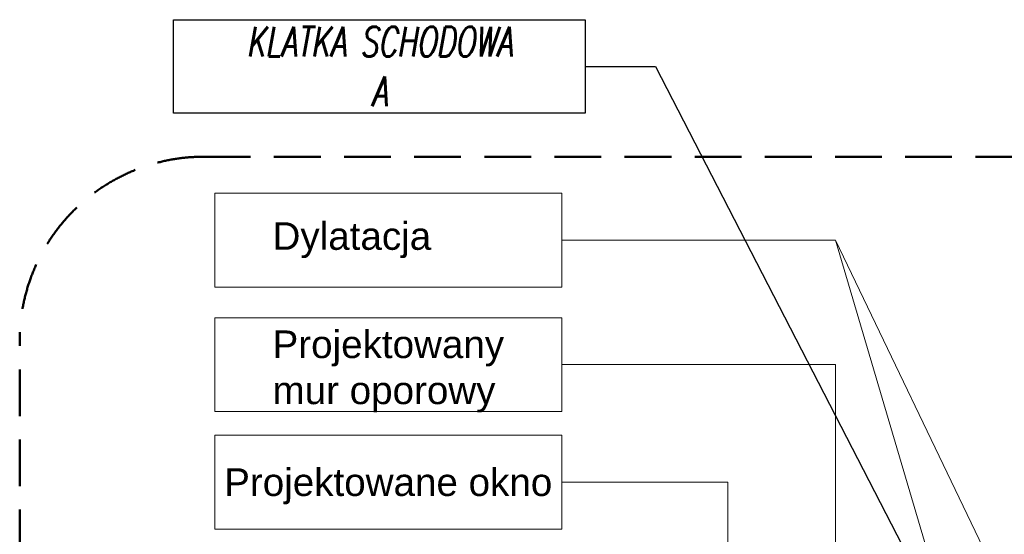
# Model space of a CAD drawing. Header units: millimetres. Extents: x 26866 to 1024070, y -428191 to 408885.
# Tile 126 of 248: x 184747 to 190095, y 405318 to 408113. Entities that reach past the tile are written whole.
import ezdxf

# ---------------------------------------------------------------- set-up
doc = ezdxf.new("R2010")
doc.units = ezdxf.units.MM
doc.header["$LTSCALE"] = 2
doc.linetypes.add('DASHED', pattern=[19.05, 12.7, -6.35])
for name, color, linetype, lineweight in [('0_OPIS', 7, 'Continuous', 13), ('3DPLAN_A_TABELKA POMIESZCZEŃ', 7, 'Continuous', 0), ('A_TXT', 7, 'Continuous', 0), ('Opisy', 7, 'Continuous', 13)]:
    doc.layers.add(name, color=color, linetype=linetype, lineweight=lineweight)
doc.layers.add('3DPLAN_A_OPIS', color=8, linetype='Continuous')
doc.styles.add('ARIAL', font='arial.ttf')
doc.styles.add('J-ROMANS', font='ROMANS.SHX', dxfattribs={"width": 0.7, "oblique": 10})

# ---------------------------------------------------------------- blocks, each defined once
blk = doc.blocks.new('kondygnacja -1')
at = {"layer": 'A_TXT', "color": 1, "lineweight": 30}
for p, q in [((27781.86, -24014.07), (27819.99, -24014.07)), ((27819.99, -24014.07), (28093.48, -24544.34))]:
    blk.add_line(p, q, dxfattribs=at)
blk.add_lwpolyline([(27558.28, -23988.67), (27781.86, -23988.67), (27781.86, -24039.47), (27558.28, -24039.47)], close=True, dxfattribs=at)
at = {"layer": 'Opisy', "ltscale": 0.5}
for p, q in [((27917.72, -24108.46), (27769.18, -24108.46)), ((28026.62, -24476.2), (27917.72, -24108.46)), ((28044.89, -24372.84), (27917.72, -24108.46)), ((27917.72, -24176.04), (27769.18, -24176.04)), ((27917.72, -24346.16), (27917.72, -24176.04)), ((27859.25, -24239.84), (27769.18, -24239.84)), ((27859.25, -24447.34), (27859.25, -24239.84))]:
    blk.add_line(p, q, dxfattribs=at)
at = {"layer": 'Opisy', "color": 1, "linetype": 'DASHED', "lineweight": 50}
blk.add_lwpolyline([(27574.65, -24063.11), (28178.18, -24063.11, -0.414214), (28278.18, -24163.11), (28278.18, -25042.2, -0.414214), (28178.18, -25142.2), (27574.65, -25142.2, -0.414214), (27474.65, -25042.2), (27474.65, -24163.11, -0.414214)], format="xyb", close=True, dxfattribs=at)
at = {"layer": 'Opisy', "ltscale": 0.5}
for points in [[(27580.68, -24133.96), (27769.18, -24133.96), (27769.18, -24082.95), (27580.68, -24082.95)], [(27580.68, -24201.55), (27769.18, -24201.55), (27769.18, -24150.54), (27580.68, -24150.54)], [(27580.68, -24265.34), (27769.18, -24265.34), (27769.18, -24214.33), (27580.68, -24214.33)], [(27580.68, -24265.34), (27769.18, -24265.34), (27769.18, -24214.33), (27580.68, -24214.33)]]:
    blk.add_lwpolyline(points, close=True, dxfattribs=at)
at = {"layer": '3DPLAN_A_OPIS', "color": 1, "lineweight": 30, "style": 'ARIAL'}
for tag, p in [('PRZESUNIĘCIE_WEJŚCIA', (27655.16, -24535.33)), ('WYŁĄCZONE', (27007.18, -24723.98)), ('Z_OPRACOWANIA', (26996.84, -24746.42)), ('WYŁĄCZONE', (30803.05, -24760.87)), ('Z_OPRACOWANIA', (30792.71, -24783.3)), ('WYŁĄCZONE', (28894.9, -24826.59)), ('Z_OPRACOWANIA', (28884.56, -24849.03)), ('POWIĘKSZENIE_WEJŚCIA', (28313.68, -25144.41)), ('POWIĘKSZENIE_WEJŚCIA', (29600.62, -25191.36)), ('POWIĘKSZENIE_WEJŚCIA', (28011.45, -25235.42)), ('WYŁĄCZONE', (29754.42, -25678.17)), ('Z_OPRACOWANIA', (29744.08, -25700.6)), ('WYJŚCIE_EWAKUACYJNE', (27763.79, -26106.07))]:
    blk.add_attdef(tag, p, '', height=12, dxfattribs=at)
at = {"layer": '3DPLAN_A_OPIS', "color": 0, "lineweight": 30, "style": 'ARIAL'}
for tag, p in [('UGUL_1', (29350.3, -24586.01)), ('UGUL_2', (29622.92, -24586.01)), ('UGUL_3', (29833.15, -24586.01))]:
    blk.add_attdef(tag, p, '', height=12, dxfattribs=at)
at = {"layer": '3DPLAN_A_TABELKA POMIESZCZEŃ', "ltscale": 0.5, "style": 'ARIAL'}
for tag, p in [('KURTYNA', (27861.91, -26064.85)), ('POWIETRZNA', (27861.91, -26084.56))]:
    blk.add_attdef(tag, p, '', height=12, dxfattribs=at)
at = {"layer": 'A_TXT', "color": 1, "lineweight": 30, "insert": (27670.07, -24014.07), "char_height": 16.2, "width": 223.5808, "attachment_point": 5, "style": 'J-ROMANS'}
blk.add_mtext('KLATKA SCHODOWA\\PA', dxfattribs=at)
at = {"layer": 'Opisy', "ltscale": 0.5, "char_height": 15, "width": 685.9992, "attachment_point": 1, "style": 'ARIAL'}
for s, insert in [('Dylatacja', (27612, -24098.68)), ('Projektowany\\Pmur oporowy', (27612, -24157.49)), ('Projektowane okno', (27585.73, -24232.39))]:
    blk.add_mtext(s, dxfattribs=dict(at, insert=insert))

msp = doc.modelspace()

# ---------------------------------------------------------------- block references
at = {"layer": '0_OPIS', "xscale": 10, "yscale": 10, "zscale": 10}
msp.add_blockref('kondygnacja -1', (-90000, 648000), dxfattribs=at)

doc.saveas('drawing.dxf')
